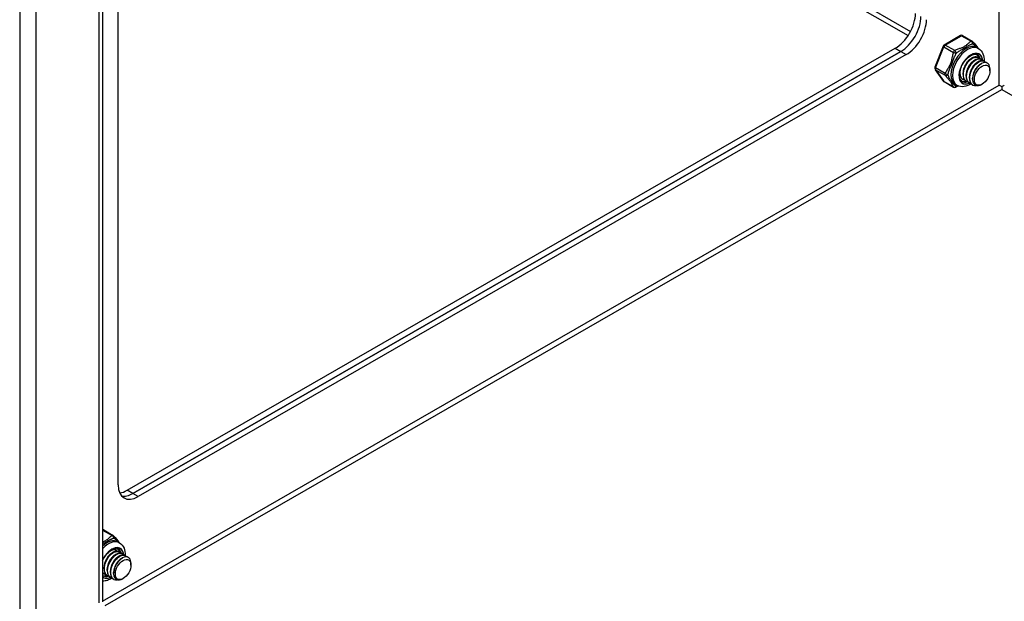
# Model space of a CAD drawing. Header units: inches. Extents: x 18 to 430, y 47 to 208.
# Tile 94 of 112: x 392 to 400, y 153 to 158. Entities that reach past the tile are written whole.
import ezdxf

# ---------------------------------------------------------------- set-up
doc = ezdxf.new("R2010")
doc.units = ezdxf.units.IN
doc.header["$MEASUREMENT"] = 0
doc.layers.add('Visible Edges(ANSI)', color=7, linetype='Continuous', lineweight=25)
doc.layers.add('Visible Tangent Edges(ANSI)', color=7, linetype='Continuous', lineweight=25)

msp = doc.modelspace()

# ---------------------------------------------------------------- linework, layer by layer
at = {"layer": 'Visible Edges(ANSI)'}
for p, q in [((392.3543034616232, 180.9052273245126), (392.3543034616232, 152.7970537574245)), ((392.4899626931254, 153.8211673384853), (392.4899626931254, 160.2691011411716)), ((399.8579746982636, 157.753760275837), (399.7149270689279, 157.6713846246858)), ((399.8776216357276, 157.753760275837), (399.9613120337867, 157.7055661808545)), ((392.5705728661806, 153.7739581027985), (399.2880872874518, 157.6423173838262)), ((399.3361705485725, 157.6146280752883), (392.6186561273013, 153.7462687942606)), ((392.6186561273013, 153.7462687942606), (399.3361705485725, 157.6146280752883)), ((399.7063974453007, 157.6614438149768), (399.6348736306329, 157.4770243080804)), ((400.0009527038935, 157.6502146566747), (400.01487212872, 157.6421989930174)), ((399.3842538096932, 157.5869387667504), (392.666739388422, 153.7185794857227)), ((399.9479274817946, 157.5502139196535), (399.9604331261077, 157.5574464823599)), ((399.9757874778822, 157.5341704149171), (399.9882931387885, 157.541402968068)), ((400.0036475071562, 157.5181268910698), (400.016153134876, 157.5253594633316)), ((400.0109160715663, 157.5627006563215), (400.0137211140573, 157.5610853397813)), ((400.038776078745, 157.5466571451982), (400.0415811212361, 157.5450418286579)), ((400.0666360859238, 157.5306136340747), (400.0694411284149, 157.5289983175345)), ((399.637107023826, 157.4586078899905), (399.7086308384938, 157.3565640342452)), ((400.0315075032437, 157.5020833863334), (400.0412187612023, 157.5076991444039)), ((400.1162986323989, 157.446545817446), (400.1162986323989, 157.4625771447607)), ((399.8532922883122, 157.4299737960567), (399.8532883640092, 157.4329830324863)), ((399.8810691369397, 157.3694294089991), (399.8838741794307, 157.3678140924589)), ((399.881152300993, 157.4139302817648), (399.8811307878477, 157.428365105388)), ((399.9089291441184, 157.3533858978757), (399.9117341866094, 157.3517705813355)), ((399.9090123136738, 157.397886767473), (399.9089908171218, 157.4123215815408)), ((399.9368723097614, 157.3818432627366), (399.9368508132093, 157.3962780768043)), ((399.9647224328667, 157.3730306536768), (399.9647108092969, 157.3802345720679)), ((399.7149270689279, 157.3508038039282), (399.798617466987, 157.3026097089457)), ((399.8143067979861, 157.3260988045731), (399.8282262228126, 157.3180831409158)), ((399.9367891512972, 157.3373423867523), (399.9395941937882, 157.3357270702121)), ((399.9646491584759, 157.3212988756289), (399.967454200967, 157.3196835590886)), ((400.0483572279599, 157.3285636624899), (400.0443457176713, 157.326235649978)), ((400.2200540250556, 157.306318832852), (400.2200540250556, 157.2810440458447)), ((392.3639049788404, 153.426898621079), (392.4475953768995, 153.3787045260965)), ((392.4872360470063, 153.3233530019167), (392.5011554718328, 153.3153373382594)), ((392.4342108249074, 153.2233522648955), (392.4467164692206, 153.2305848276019)), ((392.4693394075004, 153.251882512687), (392.4721444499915, 153.2502671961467)), ((392.4971994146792, 153.2358390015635), (392.5000044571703, 153.2342236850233)), ((392.5250594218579, 153.2197954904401), (392.527864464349, 153.2181801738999)), ((392.462070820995, 153.2073087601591), (392.4745764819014, 153.2145413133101)), ((392.489930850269, 153.1912652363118), (392.502436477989, 153.1984978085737)), ((392.5177908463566, 153.1752217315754), (392.5275021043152, 153.1808374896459)), ((392.5529194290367, 153.2037519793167), (392.5557244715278, 153.2021366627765)), ((392.6025819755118, 153.119684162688), (392.6025819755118, 153.1357154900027)), ((392.3674356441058, 153.0870686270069), (392.3674141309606, 153.10150345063)), ((392.3952956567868, 153.071025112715), (392.3952741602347, 153.0854599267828)), ((392.4231556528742, 153.0549816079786), (392.4231341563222, 153.0694164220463)), ((392.4510057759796, 153.0461689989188), (392.4509941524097, 153.0533729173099)), ((392.3605201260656, 153.0260581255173), (392.3543034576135, 153.0305500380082)), ((392.3673524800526, 153.0425677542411), (392.3701575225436, 153.0409524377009)), ((392.3952124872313, 153.0265242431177), (392.3980175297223, 153.0249089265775)), ((392.4230724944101, 153.0104807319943), (392.4258775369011, 153.0088654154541)), ((392.4509325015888, 152.9944372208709), (392.4537375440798, 152.9928219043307)), ((392.5346405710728, 153.0017020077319), (392.5306290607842, 152.9993739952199))]:
    msp.add_line(p, q, dxfattribs=at)
at = {"layer": 'Visible Edges(ANSI)', "flags": 128}
for points in [[(399.9672682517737, 157.7002761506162), (399.9722115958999, 157.6938789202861), (399.9777855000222, 157.687024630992), (399.9900684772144, 157.6725190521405), (400.0027297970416, 157.6575414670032), (400.0087376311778, 157.6500159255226), (400.0142054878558, 157.6425828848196)], [(400.0148721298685, 157.6421989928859), (400.0280609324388, 157.6328988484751), (400.0393565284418, 157.6214886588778), (400.0484919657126, 157.6084782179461), (400.055495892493, 157.5943124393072), (400.0604986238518, 157.5793345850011), (400.0636685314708, 157.5637832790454), (400.0651568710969, 157.5477808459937), (400.0651023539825, 157.5314438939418)], [(399.8742367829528, 157.3529197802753), (399.8690534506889, 157.3565169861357), (399.8643794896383, 157.3610828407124), (399.8602505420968, 157.3666528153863), (399.8567022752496, 157.3732623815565), (399.853805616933, 157.3809195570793), (399.851652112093, 157.389552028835), (399.8503107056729, 157.3990742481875), (399.8498459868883, 157.4093935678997), (399.8502868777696, 157.4203847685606), (399.8516453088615, 157.4319184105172), (399.8539306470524, 157.4438644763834), (399.85712658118, 157.4560874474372), (399.8612017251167, 157.4684517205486), (399.8661236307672, 157.4808217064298), (399.8718432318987, 157.4930636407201), (399.8782972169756, 157.505048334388), (399.8854215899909, 157.5166469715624), (399.8931417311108, 157.5277359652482), (399.9013695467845, 157.53820278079), (399.9100159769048, 157.5479361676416), (399.9189856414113, 157.5568315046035), (399.9281709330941, 157.5648043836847), (399.9374629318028, 157.5717738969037), (399.9467485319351, 157.5776662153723), (399.9559075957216, 157.5824422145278), (399.9648199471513, 157.5860723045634), (399.9733619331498, 157.5885371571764), (399.9814334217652, 157.5898686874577), (399.9889524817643, 157.5901147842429), (399.9958497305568, 157.5893345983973), (400.0021322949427, 157.5875906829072), (400.0078359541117, 157.5849184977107)], [(399.9479358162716, 157.5501784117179), (399.9436751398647, 157.547528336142), (399.9394140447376, 157.5445370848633), (399.9351722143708, 157.5412193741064), (399.9309693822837, 157.5375899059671), (399.9268252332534, 157.5336633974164), (399.9227594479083, 157.5294545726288), (399.9187917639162, 157.5249781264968), (399.9149418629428, 157.5202487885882), (399.9112293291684, 157.515281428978), (399.9076708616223, 157.5100954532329), (399.9042797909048, 157.5047154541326), (399.9010692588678, 157.4991662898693), (399.8980524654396, 157.4934728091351), (399.8952425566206, 157.4876598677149), (399.8926526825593, 157.4817523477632), (399.8902960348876, 157.4757750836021), (399.8881857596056, 157.4697529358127), (399.8863350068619, 157.4637107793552), (399.8847569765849, 157.4576734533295), (399.8834639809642, 157.4516657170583), (399.882460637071, 157.4457113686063), (399.8817474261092, 157.439833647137), (399.8813247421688, 157.4340558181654), (399.8811929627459, 157.4284011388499)], [(400.0109160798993, 157.5627006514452), (400.0034062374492, 157.5658786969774), (399.9950431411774, 157.5672745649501), (399.9859798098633, 157.5668586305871), (399.9763812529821, 157.5646323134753), (399.9664216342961, 157.5606279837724), (399.9562812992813, 157.5549084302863), (399.9461436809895, 157.5475657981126), (399.9361921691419, 157.5387200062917), (399.9266069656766, 157.5285166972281), (399.9175620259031, 157.517124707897), (399.9092220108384, 157.5047332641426), (399.9017395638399, 157.4915486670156), (399.895252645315, 157.4777907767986), (399.8898821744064, 157.4636892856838), (399.8857299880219, 157.4494797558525), (399.8828770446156, 157.4353995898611), (399.8813820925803, 157.4216839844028), (399.881280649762, 157.4085619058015), (399.8825843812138, 157.3962521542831), (399.8852809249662, 157.3849596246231), (399.8893340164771, 157.3748718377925), (399.8946843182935, 157.3661556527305), (399.9012501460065, 157.3589545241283), (399.9089291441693, 157.3533858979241)], [(399.9254323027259, 157.3465893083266), (399.915082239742, 157.3500253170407), (399.9059490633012, 157.3557303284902), (399.8982207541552, 157.3635862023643), (399.8920541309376, 157.3734270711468), (399.8875713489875, 157.3850430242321), (399.8848572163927, 157.3981847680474), (399.8839572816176, 157.4125691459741), (399.8848768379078, 157.4278854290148), (399.8875808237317, 157.4438022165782), (399.8919945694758, 157.4599747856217), (399.8980054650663, 157.4760527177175), (399.9054654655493, 157.4916877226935), (399.9141943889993, 157.5065412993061), (399.9239838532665, 157.5202923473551), (399.9346019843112, 157.5326441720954), (399.945798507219, 157.5433311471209), (399.9573103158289, 157.5521245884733), (399.9688673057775, 157.5588378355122), (399.9801983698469, 157.5633303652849), (399.9910374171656, 157.5655109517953), (400.0011292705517, 157.5653396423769), (400.010235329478, 157.5628286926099), (400.0181388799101, 157.5580422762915), (400.0246498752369, 157.5510950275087)], [(399.9757950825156, 157.5341426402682), (399.9715356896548, 157.5314929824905), (399.9672757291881, 157.5285001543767), (399.9630347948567, 157.5251795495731), (399.9588324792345, 157.5215465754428), (399.9546883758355, 157.5176166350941), (399.9506220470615, 157.5134051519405), (399.9466531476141, 157.5089274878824), (399.942801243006, 157.5041990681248), (399.9390859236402, 157.4992352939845), (399.9355258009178, 157.4940529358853), (399.932134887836, 157.4886751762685), (399.9289258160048, 157.483127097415), (399.9259113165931, 157.4774337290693), (399.9231040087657, 157.4716201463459), (399.9205165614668, 157.4657114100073), (399.9181616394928, 157.4597325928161), (399.916051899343, 157.4537087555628), (399.9141999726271, 157.4476649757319), (399.912618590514, 157.4416262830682), (399.9113203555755, 157.4356177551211), (399.910314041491, 157.4296637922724), (399.9096003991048, 157.4237874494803), (399.9091791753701, 157.4180115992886), (399.9090501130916, 157.4123591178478)], [(400.0387760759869, 157.5466571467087), (400.03126625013, 157.5498351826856), (400.0229031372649, 157.5512310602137), (400.0138398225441, 157.5508151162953), (400.0042412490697, 157.5485888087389), (399.9942816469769, 157.5445844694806), (399.9841412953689, 157.5388649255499), (399.9740036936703, 157.5315222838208), (399.9640521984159, 157.5226764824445), (399.9544669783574, 157.5124731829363), (399.945422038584, 157.5010811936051), (399.9370820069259, 157.4886897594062), (399.9295995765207, 157.4755051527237), (399.9231126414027, 157.4617472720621), (399.9177421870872, 157.4476457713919), (399.9135899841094, 157.4334362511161), (399.9107370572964, 157.4193560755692), (399.9092420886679, 157.4056404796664), (399.9091406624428, 157.3925183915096), (399.9104444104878, 157.3802086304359), (399.9131409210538, 157.3689161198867), (399.9171940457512, 157.3588283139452), (399.922544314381, 157.3501121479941), (399.9291101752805, 157.3429110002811), (399.9367891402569, 157.3373423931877)], [(399.9532922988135, 157.3305458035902), (399.9429422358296, 157.3339818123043), (399.9338090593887, 157.3396868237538), (399.9260807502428, 157.3475426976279), (399.9199141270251, 157.3573835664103), (399.915431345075, 157.3689995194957), (399.9127172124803, 157.382141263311), (399.9118172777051, 157.3965256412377), (399.9127368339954, 157.4118419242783), (399.9154408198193, 157.4277587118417), (399.9198545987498, 157.4439312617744), (399.9258654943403, 157.4600091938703), (399.9333254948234, 157.4756441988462), (399.9420544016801, 157.4904977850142), (399.9518438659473, 157.5042488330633), (399.9624619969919, 157.5166006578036), (399.9736585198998, 157.5272876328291), (399.9851703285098, 157.5360810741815), (399.9967273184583, 157.5427943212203), (400.0080583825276, 157.5472868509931), (400.0188974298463, 157.5494674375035), (400.0289892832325, 157.5492961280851), (400.0380953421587, 157.546785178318), (400.0459988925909, 157.5419987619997), (400.0525098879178, 157.5350515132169)], [(400.0666360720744, 157.5306136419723), (400.0591262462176, 157.5337916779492), (400.050763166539, 157.5351875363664), (400.0416998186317, 157.5347716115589), (400.0321012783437, 157.5325452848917), (400.0221416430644, 157.5285409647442), (400.0120013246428, 157.5228214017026), (400.0018636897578, 157.5154787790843), (399.9919121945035, 157.506632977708), (399.9823269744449, 157.4964296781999), (399.9732820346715, 157.4850376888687), (399.9649420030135, 157.4726462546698), (399.9574595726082, 157.4594616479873), (399.9509726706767, 157.4457037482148), (399.9456021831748, 157.4316022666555), (399.9414500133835, 157.4173927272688), (399.938597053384, 157.4033125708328), (399.9371021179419, 157.3895969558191), (399.9370006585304, 157.3764748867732), (399.9383044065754, 157.3641651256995), (399.9410009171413, 157.3528726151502), (399.9450540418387, 157.3427848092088), (399.9504043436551, 157.3340686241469), (399.9569701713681, 157.3268674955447), (399.964649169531, 157.3212988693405)], [(400.0085785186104, 157.3155400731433), (399.9950164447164, 157.3134727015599), (399.9823232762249, 157.3142722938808), (399.9708229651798, 157.3179285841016), (399.9608070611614, 157.3243539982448), (399.9525270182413, 157.3333859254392), (399.9461872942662, 157.3447911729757), (399.9419397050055, 157.3582723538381), (399.939879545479, 157.373475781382), (399.9400427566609, 157.390001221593), (399.9424051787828, 157.4074125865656), (399.9468830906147, 157.4252497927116), (399.953335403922, 157.4430412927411), (399.9615676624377, 157.4603167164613), (399.971337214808, 157.4766196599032), (399.9823596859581, 157.4915201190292), (399.9943169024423, 157.5046259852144), (400.0068652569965, 157.5155938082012), (400.0196452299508, 157.524137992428), (400.0322910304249, 157.5300385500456), (400.0444404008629, 157.5331471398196), (400.0557446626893, 157.5333909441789), (400.0658778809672, 157.5307747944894), (400.0745459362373, 157.5253808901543), (400.0814943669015, 157.5173666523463)], [(399.8541120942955, 157.4446627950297), (399.8537072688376, 157.440391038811), (399.8534385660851, 157.4361731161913), (399.8533067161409, 157.4320159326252), (399.853312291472, 157.4279262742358), (399.8534555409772, 157.4239108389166), (399.8537365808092, 157.4199761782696), (399.8541551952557, 157.4161287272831), (399.8547110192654, 157.4123747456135), (399.8554034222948, 157.4087203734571), (399.8562315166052, 157.4051715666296), (399.857194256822, 157.4017340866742), (399.858290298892, 157.3984135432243), (399.8595181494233, 157.3952153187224), (399.8608760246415, 157.3921446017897), (399.8623619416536, 157.3892063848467), (399.8639737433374, 157.386405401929), (399.8657089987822, 157.3837461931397), (399.8675651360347, 157.3812330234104), (399.8695393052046, 157.3788699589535), (399.8716285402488, 157.3766607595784), (399.8738296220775, 157.3746089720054), (399.8761391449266, 157.3727178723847), (399.8785535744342, 157.370990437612), (399.8810691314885, 157.3694294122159)], [(399.8975722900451, 157.3626328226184), (399.8931173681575, 157.3637856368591), (399.8888534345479, 157.365342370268), (399.8847959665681, 157.3672975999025), (399.8809595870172, 157.369644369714), (399.8773580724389, 157.3723742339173), (399.8740043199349, 157.3754772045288), (399.8709102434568, 157.3789418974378), (399.8680867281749, 157.3827555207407), (399.8655436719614, 157.3869039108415), (399.8632898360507, 157.391371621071), (399.8613328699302, 157.3961419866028), (399.8596793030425, 157.4011971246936), (399.8583344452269, 157.4065181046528), (399.8573024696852, 157.4120849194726), (399.8565862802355, 157.4178766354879), (399.8561875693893, 157.4238714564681), (399.8561068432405, 157.4300467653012), (399.8563433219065, 157.4363792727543), (399.8568950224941, 157.4428450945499), (399.8577587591, 157.4494197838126), (399.8589301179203, 157.4560785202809), (399.8604034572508, 157.4627961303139), (399.8621720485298, 157.4695472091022), (399.8642279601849, 157.4763062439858)], [(400.0036535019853, 157.5181054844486), (399.999395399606, 157.5154575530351), (399.995136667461, 157.5124641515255), (399.990896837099, 157.5091413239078), (399.9866953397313, 157.5055051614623), (399.9825516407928, 157.5015717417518), (399.9784852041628, 157.4973571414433), (399.9745154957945, 157.4928774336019), (399.970661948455, 157.4881487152), (399.9669440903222, 157.4831870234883), (399.9633812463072, 157.4780085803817), (399.9599895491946, 157.472633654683), (399.9567813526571, 157.4670872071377), (399.953768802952, 157.4613944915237), (399.9509640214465, 157.4555807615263), (399.948379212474, 157.4496712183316), (399.9460265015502, 157.4436911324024), (399.9439180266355, 157.4376657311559), (399.9420659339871, 157.4316202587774), (399.940482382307, 157.4255799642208), (399.9391795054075, 157.4195700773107), (399.9381686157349, 157.4136156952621), (399.9374532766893, 157.4077401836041), (399.9370326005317, 157.401966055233), (399.9369056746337, 157.3963157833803)], [(400.0315111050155, 157.5020662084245), (400.027254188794, 157.4994214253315), (400.0229967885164, 157.4964285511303), (400.0187582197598, 157.493104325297), (400.0145577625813, 157.4894654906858), (400.0104147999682, 157.4855287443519), (400.0063486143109, 157.4813108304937), (400.0023785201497, 157.4768284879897), (399.9985238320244, 157.4720984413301), (399.994803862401, 157.4671374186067), (399.9912378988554, 157.4619621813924), (399.9878442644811, 157.4565905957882), (399.9846360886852, 157.4510463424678), (399.9816249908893, 157.4453548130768), (399.9788225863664, 157.4395413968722), (399.9762404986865, 157.4336314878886), (399.9738903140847, 157.4276504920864), (399.9717837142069, 157.4216237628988), (399.9699322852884, 157.4155767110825), (399.9683476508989, 157.4095347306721), (399.9670414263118, 157.4035232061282), (399.9660252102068, 157.397567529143), (399.965306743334, 157.3916921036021), (399.9648854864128, 157.3859192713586), (399.9647599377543, 157.3802710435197)], [(400.11365797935, 157.484940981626), (400.1088687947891, 157.4972182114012), (400.1018253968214, 157.5068952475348), (400.0927288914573, 157.5136737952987), (400.0819023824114, 157.5172983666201), (400.0696449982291, 157.5176471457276), (400.056414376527, 157.5146858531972), (400.0425805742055, 157.5084726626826), (400.0286717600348, 157.4992174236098), (400.0150959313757, 157.4871618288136), (400.0023748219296, 157.4727340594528), (399.990908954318, 157.4563503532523), (399.9811401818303, 157.4385947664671), (399.9734044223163, 157.420024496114), (399.9680056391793, 157.40129616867), (399.9651542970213, 157.38304370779), (399.9649799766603, 157.3659073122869), (399.9675167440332, 157.350506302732), (399.9727053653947, 157.3373825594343), (399.9803778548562, 157.327036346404), (399.9902919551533, 157.3198394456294), (400.002087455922, 157.3160808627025), (400.0153659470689, 157.3159049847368), (400.0296206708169, 157.3193290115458), (400.0443457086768, 157.3262356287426)], [(399.840368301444, 157.3122673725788), (399.8283856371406, 157.3073301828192), (399.8174487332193, 157.3021652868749)], [(399.9506702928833, 157.3311692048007), (399.9364345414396, 157.3226738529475), (399.9216992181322, 157.3157121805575), (399.9064891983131, 157.3104503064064), (399.8908260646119, 157.3070954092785), (399.874875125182, 157.3059268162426), (399.8588391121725, 157.307232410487), (399.8430878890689, 157.3112737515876), (399.8282262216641, 157.3180831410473)], [(392.4535515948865, 153.3734144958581), (392.4584949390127, 153.3670172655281), (392.464068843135, 153.360162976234), (392.4763518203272, 153.3456573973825), (392.4890131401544, 153.3306798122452), (392.4950209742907, 153.3231542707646), (392.5004888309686, 153.3157212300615)], [(392.5011554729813, 153.3153373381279), (392.5143442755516, 153.306037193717), (392.5256398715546, 153.2946270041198), (392.5347753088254, 153.2816165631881), (392.5417792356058, 153.2674507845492), (392.5467819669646, 153.2524729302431), (392.5499518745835, 153.2369216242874), (392.5514402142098, 153.2209191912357), (392.5513856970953, 153.2045822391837)], [(392.3543034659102, 153.1582306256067), (392.3609448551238, 153.1716398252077), (392.3684466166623, 153.1846647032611), (392.3767153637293, 153.1971352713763), (392.3856392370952, 153.2088949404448), (392.3950987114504, 153.219794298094), (392.4049682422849, 153.2296899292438), (392.4151046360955, 153.2384659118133), (392.4253615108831, 153.2460135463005), (392.4355853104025, 153.2522397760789), (392.4456145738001, 153.2570971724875), (392.4552865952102, 153.2605468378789), (392.4644436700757, 153.2625911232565), (392.4729694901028, 153.2632900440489), (392.4807595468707, 153.2627143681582), (392.4877940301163, 153.2609527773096), (392.4941192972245, 153.2580568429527)], [(392.4342191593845, 153.2233167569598), (392.4299584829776, 153.220666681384), (392.4256973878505, 153.2176754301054), (392.4214555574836, 153.2143577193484), (392.4172527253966, 153.2107282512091), (392.4131085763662, 153.2068017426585), (392.4090427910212, 153.2025929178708), (392.4050751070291, 153.1981164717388), (392.4012252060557, 153.1933871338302), (392.3975126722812, 153.18841977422), (392.3939542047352, 153.1832337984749), (392.3905631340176, 153.1778537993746), (392.3873526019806, 153.1723046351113), (392.3843358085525, 153.1666111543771), (392.3815258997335, 153.1607982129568), (392.3789360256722, 153.1548906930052), (392.3765793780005, 153.1489134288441), (392.3744691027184, 153.1428912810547), (392.3726183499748, 153.1368491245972), (392.3710403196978, 153.1308117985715), (392.3697473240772, 153.1248040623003), (392.3687439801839, 153.1188497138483), (392.3680307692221, 153.112971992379), (392.3676080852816, 153.1071941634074), (392.3674763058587, 153.1015394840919)], [(392.4971994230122, 153.2358389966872), (392.4896895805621, 153.2390170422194), (392.4813264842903, 153.2404129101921), (392.4722631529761, 153.2399969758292), (392.462664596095, 153.2377706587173), (392.4527049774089, 153.2337663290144), (392.4425646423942, 153.2280467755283), (392.4324270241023, 153.2207041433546), (392.4224755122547, 153.2118583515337), (392.4128903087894, 153.2016550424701), (392.403845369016, 153.190263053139), (392.3955053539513, 153.1778716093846), (392.3880229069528, 153.1646870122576), (392.3815359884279, 153.1509291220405), (392.3761655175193, 153.1368276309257), (392.3720133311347, 153.1226181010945), (392.3691603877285, 153.1085379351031), (392.3676654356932, 153.0948223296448), (392.3675639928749, 153.0817002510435), (392.3688677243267, 153.0693904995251), (392.3715642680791, 153.0580979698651), (392.37561735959, 153.0480101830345), (392.3809676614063, 153.0392939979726), (392.3875334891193, 153.0320928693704), (392.3952124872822, 153.0265242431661)], [(392.4117156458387, 153.0197276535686), (392.4013655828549, 153.0231636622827), (392.392232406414, 153.0288686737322), (392.3845040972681, 153.0367245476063), (392.3783374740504, 153.0465654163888), (392.3738546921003, 153.0581813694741), (392.3711405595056, 153.0713231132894), (392.3702406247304, 153.0857074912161), (392.3711601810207, 153.1010237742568), (392.3738641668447, 153.1169405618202), (392.3782779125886, 153.1331131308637), (392.3842888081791, 153.1491910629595), (392.3917488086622, 153.1648260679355), (392.4004777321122, 153.1796796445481), (392.4102671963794, 153.1934306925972), (392.420885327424, 153.2057825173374), (392.4320818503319, 153.2164694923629), (392.4435936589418, 153.2252629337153), (392.4551506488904, 153.2319761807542), (392.4664817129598, 153.2364687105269), (392.4773207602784, 153.2386492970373), (392.4874126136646, 153.2384779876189), (392.4965186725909, 153.2359670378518), (392.504422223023, 153.2311806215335), (392.5109332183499, 153.2242333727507)], [(392.5250594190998, 153.2197954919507), (392.517549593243, 153.2229735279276), (392.5091864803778, 153.2243694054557), (392.500123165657, 153.2239534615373), (392.4905245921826, 153.2217271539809), (392.4805649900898, 153.2177228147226), (392.4704246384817, 153.2120032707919), (392.4602870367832, 153.2046606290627), (392.4503355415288, 153.1958148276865), (392.4407503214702, 153.1856115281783), (392.4317053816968, 153.1742195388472), (392.4233653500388, 153.1618281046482), (392.4158829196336, 153.1486434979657), (392.4093959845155, 153.1348856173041), (392.4040255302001, 153.1207841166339), (392.3998733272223, 153.1065745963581), (392.3970204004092, 153.0924944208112), (392.3955254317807, 153.0787788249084), (392.3954240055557, 153.0656567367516), (392.3967277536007, 153.0533469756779), (392.3994242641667, 153.0420544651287), (392.403477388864, 153.0319666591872), (392.4088276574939, 153.0232504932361), (392.4153935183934, 153.0160493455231), (392.4230724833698, 153.0104807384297)], [(392.4395756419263, 153.0036841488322), (392.4292255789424, 153.0071201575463), (392.4200924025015, 153.0128251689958), (392.4123640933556, 153.0206810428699), (392.406197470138, 153.0305219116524), (392.4017146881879, 153.0421378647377), (392.3990005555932, 153.055279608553), (392.398100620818, 153.0696639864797), (392.3990201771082, 153.0849802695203), (392.4017241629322, 153.1008970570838), (392.4061379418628, 153.1170696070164), (392.4121488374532, 153.1331475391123), (392.4196088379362, 153.1487825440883), (392.4283377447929, 153.1636361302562), (392.4381272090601, 153.1773871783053), (392.4487453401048, 153.1897390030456), (392.4599418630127, 153.2004259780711), (392.4714536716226, 153.2092194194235), (392.4830106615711, 153.2159326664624), (392.4943417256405, 153.2204251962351), (392.5051807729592, 153.2226057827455), (392.5152726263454, 153.2224344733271), (392.5243786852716, 153.21992352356), (392.5322822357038, 153.2151371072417), (392.5387932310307, 153.2081898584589)], [(392.4316582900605, 153.2500031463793), (392.4343133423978, 153.2510562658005), (392.4369469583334, 153.2519840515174), (392.4395557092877, 153.2527855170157), (392.4421362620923, 153.2534597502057), (392.444685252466, 153.2540060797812), (392.4471994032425, 153.2544239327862), (392.4496754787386, 153.2547129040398), (392.4521102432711, 153.2548727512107), (392.454500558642, 153.2549034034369), (392.4568433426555, 153.2548048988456), (392.4591355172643, 153.2545775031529), (392.4613741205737, 153.2542215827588), (392.4635562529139, 153.2537376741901), (392.4656790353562, 153.2531264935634), (392.4677397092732, 153.2523888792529), (392.4697355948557, 153.2515258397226), (392.4716640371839, 153.2505385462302), (392.4735225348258, 153.2494282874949), (392.4753085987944, 153.2481965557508), (392.4770198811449, 153.2468449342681), (392.4786541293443, 153.245375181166), (392.4802091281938, 153.2437892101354), (392.4816828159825, 153.2420890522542), (392.4830732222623, 153.2402768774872)], [(392.4693394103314, 153.251882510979), (392.4683927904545, 153.2524072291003), (392.4674288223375, 153.2529011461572), (392.4664478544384, 153.2533640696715), (392.465450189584, 153.2537958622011), (392.4644361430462, 153.254196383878), (392.4634060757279, 153.254565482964), (392.4623603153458, 153.2549030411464), (392.4612991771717, 153.2552089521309), (392.4602230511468, 153.2554830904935), (392.4591322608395, 153.2557253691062), (392.4580271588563, 153.2559357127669), (392.4569081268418, 153.256114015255), (392.4557755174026, 153.2562602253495), (392.4546296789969, 153.2563742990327), (392.4534710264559, 153.2564561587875), (392.4522999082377, 153.2565057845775), (392.4511166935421, 153.256523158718), (392.4499217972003, 153.2565082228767), (392.4487155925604, 153.2564610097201), (392.4474984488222, 153.2563815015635), (392.446270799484, 153.2562696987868), (392.4450330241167, 153.2561256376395), (392.4437855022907, 153.2559493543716), (392.442528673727, 153.2557408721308)], [(392.4620784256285, 153.2072809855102), (392.4578190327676, 153.2046313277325), (392.453559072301, 153.2016384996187), (392.4493181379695, 153.198317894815), (392.4451158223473, 153.1946849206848), (392.4409717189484, 153.1907549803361), (392.4369053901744, 153.1865434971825), (392.4329364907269, 153.1820658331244), (392.4290845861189, 153.1773374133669), (392.4253692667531, 153.1723736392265), (392.4218091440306, 153.1671912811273), (392.4184182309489, 153.1618135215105), (392.4152091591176, 153.156265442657), (392.412194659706, 153.1505720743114), (392.4093873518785, 153.1447584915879), (392.4067999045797, 153.1388497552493), (392.4044449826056, 153.1328709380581), (392.4023352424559, 153.1268471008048), (392.4004833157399, 153.120803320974), (392.3989019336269, 153.1147646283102), (392.3976036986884, 153.1087561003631), (392.3965973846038, 153.1028021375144), (392.3958837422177, 153.0969257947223), (392.395462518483, 153.0911499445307), (392.3953334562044, 153.0854974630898)], [(392.4899368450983, 153.1912438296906), (392.4856787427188, 153.1885958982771), (392.4814200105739, 153.1856024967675), (392.4771801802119, 153.1822796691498), (392.4729786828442, 153.1786435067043), (392.4688349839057, 153.1747100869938), (392.4647685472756, 153.1704954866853), (392.4607988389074, 153.1660157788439), (392.4569452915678, 153.161287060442), (392.4532274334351, 153.1563253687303), (392.44966458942, 153.1511469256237), (392.4462728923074, 153.145771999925), (392.44306469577, 153.1402255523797), (392.4400521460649, 153.1345328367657), (392.4372473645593, 153.1287191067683), (392.4346625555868, 153.1228095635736), (392.4323098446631, 153.1168294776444), (392.4302013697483, 153.1108040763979), (392.4283492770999, 153.1047586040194), (392.4267657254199, 153.0987183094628), (392.4254628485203, 153.0927084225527), (392.4244519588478, 153.0867540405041), (392.4237366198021, 153.0808785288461), (392.4233159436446, 153.075104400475), (392.4231890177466, 153.0694541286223)], [(392.5529194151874, 153.2037519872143), (392.5454095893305, 153.2069300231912), (392.5370465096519, 153.2083258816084), (392.5279831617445, 153.2079099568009), (392.5183846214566, 153.2056836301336), (392.5084249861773, 153.2016793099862), (392.4982846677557, 153.1959597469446), (392.4881470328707, 153.1886171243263), (392.4781955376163, 153.1797713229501), (392.4686103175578, 153.1695680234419), (392.4595653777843, 153.1581760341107), (392.4512253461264, 153.1457845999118), (392.4437429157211, 153.1325999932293), (392.4372560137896, 153.1188420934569), (392.4318855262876, 153.1047406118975), (392.4277333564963, 153.0905310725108), (392.4248803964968, 153.0764509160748), (392.4233854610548, 153.0627353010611), (392.4232840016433, 153.0496132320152), (392.4245877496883, 153.0373034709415), (392.4272842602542, 153.0260109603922), (392.4313373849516, 153.0159231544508), (392.4366876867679, 153.0072069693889), (392.443253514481, 153.0000058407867), (392.4509325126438, 152.9944372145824)], [(392.4948618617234, 152.9886784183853), (392.4812997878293, 152.9866110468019), (392.4686066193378, 152.9874106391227), (392.4571063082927, 152.9910669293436), (392.4470904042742, 152.9974923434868), (392.4388103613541, 153.0065242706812), (392.4324706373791, 153.0179295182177), (392.4282230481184, 153.0314106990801), (392.4261628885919, 153.046614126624), (392.4263260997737, 153.063139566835), (392.4286885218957, 153.0805509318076), (392.4331664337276, 153.0983881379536), (392.4396187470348, 153.1161796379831), (392.4478510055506, 153.1334550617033), (392.4576205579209, 153.1497580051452), (392.468643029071, 153.1646584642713), (392.4806002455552, 153.1777643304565), (392.4931486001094, 153.1887321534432), (392.5059285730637, 153.19727633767), (392.5185743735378, 153.2031768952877), (392.5307237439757, 153.2062854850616), (392.5420280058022, 153.2065292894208), (392.5521612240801, 153.2039131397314), (392.5608292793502, 153.1985192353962), (392.5677777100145, 153.1905049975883)], [(392.5177944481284, 153.1752045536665), (392.513537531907, 153.1725597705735), (392.5092801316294, 153.1695668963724), (392.5050415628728, 153.166242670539), (392.5008411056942, 153.1626038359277), (392.4966981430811, 153.1586670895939), (392.4926319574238, 153.1544491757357), (392.4886618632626, 153.1499668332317), (392.4848071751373, 153.1452367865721), (392.4810872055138, 153.1402757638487), (392.4775212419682, 153.1351005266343), (392.474127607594, 153.1297289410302), (392.4709194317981, 153.1241846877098), (392.4679083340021, 153.1184931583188), (392.4651059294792, 153.1126797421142), (392.4625238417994, 153.1067698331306), (392.4601736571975, 153.1007888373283), (392.4580670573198, 153.0947621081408), (392.4562156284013, 153.0887150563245), (392.4546309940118, 153.0826730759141), (392.4533247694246, 153.0766615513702), (392.4523085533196, 153.070705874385), (392.4515900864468, 153.0648304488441), (392.4511688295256, 153.0590576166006), (392.4510432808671, 153.0534093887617)], [(392.5999413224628, 153.158079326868), (392.5951521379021, 153.1703565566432), (392.5881087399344, 153.1800335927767), (392.5790122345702, 153.1868121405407), (392.5681857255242, 153.1904367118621), (392.555928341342, 153.1907854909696), (392.5426977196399, 153.1878241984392), (392.5288639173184, 153.1816110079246), (392.5149551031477, 153.1723557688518), (392.5013792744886, 153.1603001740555), (392.4886581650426, 153.1458724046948), (392.4771922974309, 153.1294886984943), (392.4674235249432, 153.111733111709), (392.4596877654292, 153.093162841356), (392.4542889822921, 153.074434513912), (392.4514376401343, 153.056182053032), (392.4512633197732, 153.0390456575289), (392.453800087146, 153.023644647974), (392.4589887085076, 153.0105209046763), (392.4666611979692, 153.000174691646), (392.4765752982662, 152.9929777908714), (392.488370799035, 152.9892192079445), (392.5016492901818, 152.9890433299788), (392.5159040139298, 152.9924673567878), (392.5306290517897, 152.9993739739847)], [(392.3838556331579, 153.0357711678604), (392.3823457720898, 153.0361114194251), (392.3808560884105, 153.0364971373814), (392.3793871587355, 153.0369281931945), (392.3779395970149, 153.0374044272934), (392.3765140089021, 153.0379256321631), (392.3751109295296, 153.0384916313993), (392.3737309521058, 153.0391021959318), (392.3723746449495, 153.0397570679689), (392.3710425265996, 153.0404560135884), (392.3697351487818, 153.0411987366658), (392.3684530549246, 153.0419849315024), (392.3671967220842, 153.042814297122), (392.3659666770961, 153.0436864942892), (392.3647634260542, 153.0446011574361), (392.3635874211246, 153.0455579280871), (392.3624391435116, 153.0465564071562), (392.3613190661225, 153.0475961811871), (392.3602276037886, 153.0486768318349), (392.3591652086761, 153.0497979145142), (392.3581323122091, 153.0509589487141), (392.3571292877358, 153.0521594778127), (392.3561565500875, 153.0533990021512), (392.3552144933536, 153.0546769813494), (392.3543034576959, 153.0559929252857)], [(392.3559956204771, 153.0518146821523), (392.3559246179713, 153.0518295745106), (392.3558536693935, 153.0518445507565), (392.3557827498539, 153.0518596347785), (392.3557118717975, 153.0518748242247), (392.3556410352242, 153.0518901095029), (392.3555702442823, 153.0519054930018), (392.3554994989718, 153.0519209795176), (392.3554287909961, 153.0519365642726), (392.3553581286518, 153.0519522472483), (392.355287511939, 153.051968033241), (392.3552169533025, 153.0519839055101), (392.355146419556, 153.0519998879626), (392.3550759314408, 153.052015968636), (392.3550054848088, 153.0520321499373), (392.3549350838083, 153.0520484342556), (392.3548647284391, 153.0520648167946), (392.3547944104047, 153.0520812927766), (392.35472414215, 153.0520978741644), (392.3546539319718, 153.0521145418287), (392.3545837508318, 153.0521313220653), (392.3545136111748, 153.0521481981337), (392.3544435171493, 153.0521651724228), (392.3543734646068, 153.0521822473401), (392.3543034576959, 153.0521994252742)], [(392.3543034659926, 153.0538004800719), (392.3547736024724, 153.0532276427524), (392.3552504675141, 153.052663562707), (392.3557340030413, 153.0521083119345), (392.3562242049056, 153.0515619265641), (392.3567210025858, 153.051024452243), (392.3572243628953, 153.0504959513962), (392.3577342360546, 153.0499764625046), (392.3582505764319, 153.0494660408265), (392.3587733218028, 153.0489647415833), (392.3593024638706, 153.0484725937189), (392.359837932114, 153.0479896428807), (392.3603796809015, 153.0475159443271), (392.3609276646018, 153.0470515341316), (392.361481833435, 153.0465964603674), (392.3620421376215, 153.0461507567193), (392.3626085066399, 153.0457144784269), (392.3631809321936, 153.0452876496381), (392.3637593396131, 153.0448703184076), (392.3643436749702, 153.0444625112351), (392.3649338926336, 153.0440642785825), (392.365529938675, 153.0436756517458), (392.3661317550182, 153.043296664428), (392.3667392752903, 153.0429273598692), (392.3673524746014, 153.042567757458)], [(392.4369536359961, 153.0043075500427), (392.4273508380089, 152.9983843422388), (392.4175140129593, 152.9931426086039), (392.4074517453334, 152.9886340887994), (392.3971726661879, 152.9849105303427), (392.3866786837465, 152.9820299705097), (392.3760001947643, 152.9800756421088), (392.3651906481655, 152.9791370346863), (392.3543034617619, 152.9793036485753)]]:
    msp.add_lwpolyline(points, dxfattribs=at)
at = {"layer": 'Visible Edges(ANSI)'}
for centre, start, end in [((399.8677981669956, 157.736701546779), 60.06400773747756, 119.9359922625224), ((399.9514885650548, 157.6885074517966), 36.71604262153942, 60.06400773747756), ((399.7247505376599, 157.6543258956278), 119.9359922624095, 158.8021058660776), ((399.6532267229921, 157.4699063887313), 158.8021058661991, 215.0270942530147), ((399.7247505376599, 157.3678625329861), 215.02709425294, 240.0640077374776), ((399.808440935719, 157.3196684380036), 240.0640077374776, 297.2321137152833), ((392.3540815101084, 153.409839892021), 60.06400773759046, 89.3539685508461), ((392.4377719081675, 153.3616457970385), 36.71604262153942, 60.06400773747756)]:
    msp.add_arc(centre, 0.0196850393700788, start, end, dxfattribs=at)
for centre, major_axis, ratio, start_param, end_param in [((399.2880872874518, 157.8467041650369), (-0.1247580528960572, -0.2166458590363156), 0.5780931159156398, 0.7834644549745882, 2.354260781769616), ((399.3361705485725, 157.819014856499), (0.1247580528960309, 0.21664585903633), 0.5780931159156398, 3.925057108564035, 5.495853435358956), ((399.3361705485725, 157.819014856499), (-0.1247580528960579, -0.2166458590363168), 0.5780931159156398, 0.7834644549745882, 2.354260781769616), ((399.3842538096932, 157.7913255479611), (0.1247580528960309, 0.2166458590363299), 0.5780931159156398, 3.925057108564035, 5.495853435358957), ((399.9326847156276, 157.4737285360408), (0.0667995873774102, 0.1159993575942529), 0.5780931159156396, 5.718545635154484, 6.217869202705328), ((400.0341740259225, 157.4152847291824), (0.0579584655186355, 0.1006465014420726), 0.5780931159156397, 5.495853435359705, 5.750129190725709), ((399.9326847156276, 157.4737285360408), (-0.0667995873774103, -0.1159993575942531), 0.5780931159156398, 0.0653161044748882, 0.5205083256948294), ((400.2200540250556, 157.3063880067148), (0.0309999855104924, -0.0179209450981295), 0.0016724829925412, 3.92795767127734, 4.713355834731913), ((400.2200540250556, 157.3063880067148), (0.0309999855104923, 0.0179209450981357), 0.0016724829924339, 4.711422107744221, 5.496820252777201), ((392.666739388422, 153.9229662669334), (-0.1247580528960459, -0.2166458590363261), 0.5780931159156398, 5.495853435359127, 7.066649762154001), ((392.5705728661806, 153.9783448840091), (-0.1247580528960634, -0.2166458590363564), 0.5780931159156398, 0.3940426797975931, 0.783464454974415), ((392.6186561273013, 153.9506555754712), (-0.1247580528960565, -0.2166458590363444), 0.5780931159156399, 0.1931611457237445, 0.783464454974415), ((392.6186561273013, 153.9506555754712), (-0.1247580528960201, -0.2166458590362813), 0.5780931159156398, 0.1931611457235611, 0.783464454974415), ((392.4189680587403, 153.1468668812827), (0.0667995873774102, 0.1159993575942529), 0.5780931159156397, 5.718545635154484, 6.217869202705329), ((392.3911292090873, 153.1628982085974), (0.0785877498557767, 0.136469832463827), 0.5780931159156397, 5.540636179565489, 5.677119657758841), ((392.5204573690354, 153.0884230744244), (0.0579584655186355, 0.1006465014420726), 0.5780931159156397, 5.495853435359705, 5.750129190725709), ((392.4189680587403, 153.1468668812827), (-0.0667995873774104, -0.1159993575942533), 0.5780931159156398, 0.0653161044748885, 0.5205083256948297), ((392.3911292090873, 153.1628982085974), (0.0785877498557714, 0.1364698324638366), 0.5780931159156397, 3.747658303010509, 3.892421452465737)]:
    msp.add_ellipse(centre, major_axis=major_axis, ratio=ratio, start_param=start_param, end_param=end_param, dxfattribs=at)
for centre in [(400.048093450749, 157.4072690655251), (392.5343767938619, 153.0804074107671)]:
    msp.add_ellipse(centre, major_axis=(-0.0481349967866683, -0.0835877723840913), ratio=0.5780931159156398, dxfattribs=at)
at = {"layer": 'Visible Tangent Edges(ANSI)'}
for p, q in [((391.6293357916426, 181.3563254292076), (391.6293357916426, 152.3614308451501)), ((391.7693429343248, 181.2420836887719), (391.7693429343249, 152.4677119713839)), ((392.3253070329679, 152.7878704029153), (392.3253070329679, 180.9219252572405)), ((400.1981337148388, 157.3190110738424), (400.1981337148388, 176.3882658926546)), ((392.4899626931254, 161.7830976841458), (399.4223237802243, 157.7910164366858)), ((392.4899626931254, 161.7325075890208), (399.4001645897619, 157.753186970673)), ((399.7247505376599, 157.6704193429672), (399.8677981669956, 157.7527949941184)), ((399.8677981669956, 157.7527949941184), (399.9514885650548, 157.704600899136)), ((399.2880872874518, 157.6423173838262), (399.3361705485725, 157.6146280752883)), ((399.3361705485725, 157.6146280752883), (399.3842538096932, 157.5869387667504)), ((399.6411721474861, 157.4710113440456), (399.7126959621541, 157.6554308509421)), ((399.7126959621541, 157.6554308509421), (399.7963863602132, 157.6072367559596)), ((399.808440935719, 157.6222252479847), (399.7247505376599, 157.6704193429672)), ((399.7248625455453, 157.4228172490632), (399.6411721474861, 157.4710113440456)), ((399.7126959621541, 157.352874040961), (399.6411721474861, 157.4549178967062)), ((399.6411721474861, 157.4549178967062), (399.7248625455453, 157.4067238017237)), ((392.3543034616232, 152.8020496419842), (400.1981337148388, 157.3190110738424)), ((392.3783313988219, 152.7652963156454), (400.2200540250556, 157.2810440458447)), ((399.7963863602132, 157.3046799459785), (399.7126959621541, 157.352874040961)), ((400.2200540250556, 157.2810440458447), (420.2139219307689, 145.7673412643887)), ((392.6186561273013, 153.7462687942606), (392.5705728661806, 153.7739581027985)), ((392.666739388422, 153.7185794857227), (392.6186561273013, 153.7462687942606)), ((392.3543034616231, 153.4258055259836), (392.4377719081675, 153.377739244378))]:
    msp.add_line(p, q, dxfattribs=at)
at = {"layer": 'Visible Tangent Edges(ANSI)', "flags": 128}
for points in [[(399.951487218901, 157.7046016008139), (399.9459527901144, 157.7008573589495), (399.9406964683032, 157.6969739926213), (399.93567462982, 157.6929855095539), (399.9308436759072, 157.688925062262), (399.9261514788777, 157.6848157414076), (399.9215285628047, 157.6806824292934), (399.9169035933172, 157.6765517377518), (399.9122049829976, 157.6724505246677), (399.9073488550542, 157.6684147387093), (399.902240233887, 157.6644850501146), (399.8967870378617, 157.6607015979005), (399.8909410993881, 157.6571091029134), (399.8847087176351, 157.6537492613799), (399.8781472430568, 157.6506117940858), (399.8713239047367, 157.647662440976), (399.864313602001, 157.6448600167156), (399.8571931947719, 157.642148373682), (399.850012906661, 157.6394830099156), (399.8428219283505, 157.6368200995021), (399.8356694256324, 157.6341158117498), (399.8286041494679, 157.6313290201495), (399.8216749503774, 157.6284359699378), (399.8149353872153, 157.6254107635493), (399.8084394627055, 157.6222262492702)], [(399.8214973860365, 157.5992759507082), (399.8271236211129, 157.6037575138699), (399.8330100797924, 157.6081869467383), (399.8391275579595, 157.6125602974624), (399.8454464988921, 157.6168723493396), (399.851934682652, 157.6211128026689), (399.8585614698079, 157.625283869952), (399.8652967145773, 157.6293900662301), (399.8721102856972, 157.6334359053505), (399.878971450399, 157.63742610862), (399.8858296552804, 157.6413669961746), (399.8926234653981, 157.645254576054), (399.8992940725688, 157.6490817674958), (399.9057769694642, 157.6528270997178), (399.9120204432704, 157.6564468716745), (399.9180165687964, 157.6599103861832), (399.9237978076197, 157.6632025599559), (399.9293990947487, 157.6663091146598), (399.9348531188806, 157.6692214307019), (399.9401906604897, 157.6719376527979), (399.9454424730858, 157.6744561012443), (399.9506385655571, 157.6767759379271), (399.955801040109, 157.6788985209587), (399.9609474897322, 157.6808219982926), (399.9660954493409, 157.6825441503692)], [(399.9660979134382, 157.6825442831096), (399.9679136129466, 157.6814138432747), (399.969765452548, 157.6802391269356), (399.9716498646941, 157.6790203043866), (399.9735632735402, 157.6777575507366), (399.9755020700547, 157.6764510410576), (399.9774626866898, 157.6751009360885), (399.9794415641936, 157.6737074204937), (399.9814350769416, 157.6722706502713), (399.9834393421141, 157.6707910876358), (399.9854504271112, 157.669269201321), (399.9874645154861, 157.6677053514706), (399.9894778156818, 157.666099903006), (399.9914865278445, 157.6644532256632), (399.9934868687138, 157.6627656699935), (399.9954750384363, 157.6610376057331), (399.9974472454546, 157.6592694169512), (399.9993996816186, 157.6574614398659), (400.0013285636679, 157.6556140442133), (400.0032300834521, 157.6537276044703), (400.005099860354, 157.6518025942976), (400.0069311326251, 157.6498410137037), (400.0087185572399, 157.6478458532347), (400.0104569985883, 157.6458201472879), (400.0121413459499, 157.6437669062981)], [(399.7963851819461, 157.6072373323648), (399.7938590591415, 157.5991968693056), (399.791602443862, 157.5910322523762), (399.7895683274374, 157.5827855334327), (399.7877099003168, 157.574496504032), (399.7859764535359, 157.5661769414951), (399.7843047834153, 157.5578405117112), (399.7826300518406, 157.5495051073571), (399.7808869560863, 157.5411882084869), (399.7789936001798, 157.532905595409), (399.776864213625, 157.5247032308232), (399.7744181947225, 157.5166354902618), (399.7715984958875, 157.5087464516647), (399.7683839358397, 157.5010841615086), (399.7648231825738, 157.4936581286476), (399.760984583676, 157.4864440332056), (399.7569438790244, 157.4794057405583), (399.7527809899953, 157.472475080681), (399.7485527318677, 157.4655975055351), (399.7443149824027, 157.4587194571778), (399.7401236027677, 157.4517873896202), (399.7360332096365, 157.4447524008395), (399.732091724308, 157.437595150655), (399.7283503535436, 157.4302923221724), (399.7248609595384, 157.4228183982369)], [(399.7491958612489, 157.4128545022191), (399.7509913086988, 157.4197618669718), (399.7530210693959, 157.4267586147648), (399.7552703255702, 157.4338539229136), (399.7577245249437, 157.4410549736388), (399.7603689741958, 157.4483592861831), (399.7631842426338, 157.4557820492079), (399.7661502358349, 157.4633419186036), (399.7692468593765, 157.4710575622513), (399.7724536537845, 157.4789482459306), (399.7757366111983, 157.4870341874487), (399.7790531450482, 157.4952995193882), (399.7823621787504, 157.5037189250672), (399.7856244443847, 157.5122380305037), (399.7888274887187, 157.5207831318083), (399.7919794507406, 157.5292970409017), (399.795098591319, 157.5377238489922), (399.7982079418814, 157.5460180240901), (399.8013359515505, 157.554167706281), (399.8045019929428, 157.5621590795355), (399.8077251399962, 157.5699778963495), (399.8110244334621, 157.5776130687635), (399.8144139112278, 157.5850574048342), (399.8179015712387, 157.5922859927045), (399.8214951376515, 157.5992723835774)], [(399.7248614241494, 157.4067244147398), (399.7283557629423, 157.4021509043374), (399.7320999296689, 157.3974419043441), (399.7360374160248, 157.3926340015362), (399.7401132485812, 157.3877622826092), (399.7442877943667, 157.3828449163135), (399.7485122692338, 157.3779038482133), (399.7527341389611, 157.3729640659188), (399.7569008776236, 157.3680504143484), (399.7609504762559, 157.3631901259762), (399.7647993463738, 157.3584304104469), (399.7683618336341, 157.3538227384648), (399.7715737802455, 157.349407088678), (399.7743912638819, 157.3452184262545), (399.776839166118, 157.3412525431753), (399.7789762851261, 157.3374796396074), (399.7808736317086, 157.333860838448), (399.7826251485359, 157.3303360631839), (399.7843015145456, 157.3268587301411), (399.7859721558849, 157.3233831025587), (399.7877064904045, 157.3198634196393), (399.7895701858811, 157.3162571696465), (399.7916059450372, 157.3125419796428), (399.7938610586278, 157.3086922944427), (399.7963846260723, 157.3046810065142)], [(399.8214949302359, 157.3097013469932), (399.8179056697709, 157.3119880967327), (399.8144204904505, 157.3143414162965), (399.8110278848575, 157.3167885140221), (399.8077178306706, 157.3193556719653), (399.8044867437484, 157.3220648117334), (399.8013160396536, 157.3249464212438), (399.7981843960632, 157.3280326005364), (399.7950704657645, 157.3313554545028), (399.7919523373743, 157.3349476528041), (399.7887989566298, 157.338845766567), (399.7855958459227, 157.3430609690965), (399.7823352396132, 157.3475969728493), (399.7790279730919, 157.3524338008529), (399.7757117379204, 157.3575217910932), (399.7724259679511, 157.3628130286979), (399.769214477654, 157.3682523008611), (399.7661174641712, 157.3737896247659), (399.7631572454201, 157.3793954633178), (399.760351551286, 157.3850405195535), (399.7577181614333, 157.3906952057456), (399.7552729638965, 157.3963325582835), (399.7530262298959, 157.4019292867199), (399.7509948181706, 157.4074482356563), (399.7491963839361, 157.4128510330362)], [(399.8369986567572, 157.3136598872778), (399.8363199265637, 157.3134848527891), (399.8356437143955, 157.3133109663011), (399.8349700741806, 157.3131382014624), (399.8342990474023, 157.3129664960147), (399.8336306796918, 157.3127958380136), (399.8329650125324, 157.3126261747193), (399.8323021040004, 157.3124574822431), (399.8316419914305, 157.3122897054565), (399.8309847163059, 157.3121228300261), (399.8303303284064, 157.3119567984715), (399.8296788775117, 157.3117915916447), (399.8290304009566, 157.3116271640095), (399.8283849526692, 157.3114634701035), (399.8277425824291, 157.3113004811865), (399.8271033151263, 157.3111381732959), (399.8264672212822, 157.3109764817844), (399.8258343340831, 157.3108153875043), (399.8252046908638, 157.3106548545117), (399.8245783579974, 157.3104948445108), (399.8239553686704, 157.310335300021), (399.8233357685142, 157.3101762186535), (399.8227196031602, 157.3100175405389), (399.8221069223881, 157.3098592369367), (399.8214977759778, 157.309701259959)], [(392.4377705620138, 153.3777399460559), (392.4341682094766, 153.3753435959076), (392.4306879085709, 153.3728843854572), (392.4273179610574, 153.3703714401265), (392.4240466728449, 153.3678138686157), (392.4208623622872, 153.3652207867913), (392.4177533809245, 153.3626009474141), (392.4147061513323, 153.3599593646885), (392.4117021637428, 153.3573024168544), (392.4087222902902, 153.3546372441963), (392.4057474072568, 153.3519709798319), (392.4027584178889, 153.3493107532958), (392.3997361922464, 153.346663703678), (392.3966592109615, 153.3440389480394), (392.3935015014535, 153.3414482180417), (392.3902378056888, 153.3389020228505), (392.3868428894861, 153.3364108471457), (392.3832931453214, 153.3339860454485), (392.3795797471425, 153.331640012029), (392.375701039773, 153.3293848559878), (392.3716649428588, 153.32723029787), (392.3674891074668, 153.325169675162), (392.3631915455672, 153.3231938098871), (392.3587902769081, 153.3212935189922), (392.3543040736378, 153.3194590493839)], [(392.3543148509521, 153.3041639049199), (392.3590375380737, 153.3069518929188), (392.3637818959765, 153.3097133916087), (392.3685318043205, 153.3124512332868), (392.3732656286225, 153.315165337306), (392.3779639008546, 153.3178533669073), (392.382607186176, 153.3205129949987), (392.3871755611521, 153.3231412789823), (392.3916458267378, 153.325725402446), (392.3960024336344, 153.3282506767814), (392.4002367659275, 153.3307048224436), (392.4043569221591, 153.3330814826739), (392.408374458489, 153.3353761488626), (392.4123009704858, 153.3375842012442), (392.4161479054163, 153.3397007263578), (392.4199256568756, 153.3417242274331), (392.4236444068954, 153.3436541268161), (392.4273143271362, 153.3454898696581), (392.4309455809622, 153.3472308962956), (392.4345483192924, 153.348876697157), (392.4381310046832, 153.3504281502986), (392.4416995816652, 153.3518851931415), (392.4452598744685, 153.3532470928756), (392.4488176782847, 153.3545130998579), (392.4523787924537, 153.3556824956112)], [(392.452381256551, 153.3556826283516), (392.4541969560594, 153.3545521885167), (392.4560487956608, 153.3533774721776), (392.4579332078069, 153.3521586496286), (392.4598466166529, 153.3508958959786), (392.4617854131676, 153.3495893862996), (392.4637460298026, 153.3482392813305), (392.4657249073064, 153.3468457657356), (392.4677184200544, 153.3454089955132), (392.4697226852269, 153.3439294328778), (392.471733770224, 153.342407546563), (392.4737478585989, 153.3408436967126), (392.4757611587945, 153.3392382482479), (392.4777698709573, 153.3375915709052), (392.4797702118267, 153.3359040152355), (392.4817583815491, 153.3341759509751), (392.4837305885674, 153.3324077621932), (392.4856830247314, 153.3305997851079), (392.4876119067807, 153.3287523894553), (392.4895134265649, 153.3268659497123), (392.4913832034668, 153.3249409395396), (392.4932144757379, 153.3229793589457), (392.4950019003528, 153.3209841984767), (392.4967403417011, 153.3189584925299), (392.4984246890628, 153.3169052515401)]]:
    msp.add_lwpolyline(points, dxfattribs=at)
at = {"layer": 'Visible Tangent Edges(ANSI)'}
for centre, major_axis, ratio, start_param, end_param in [((399.8677981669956, 157.736701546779), (-0.0098234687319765, 0.0170587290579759), 0.5780931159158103, 5.499720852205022, 6.28318530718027), ((399.8677981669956, 157.736701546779), (0.009823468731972, 0.0170587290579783), 0.5780931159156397, 0, 0.783464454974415), ((399.9514885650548, 157.6885074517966), (0.009823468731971, 0.017058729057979), 0.5780931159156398, 0, 0.7834644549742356), ((399.9514885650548, 157.6885074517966), (-0.0106625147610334, 0.016547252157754), 0.6095884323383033, 3.99604669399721, 5.470058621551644), ((399.9514885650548, 157.6885074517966), (0.0157796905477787, 0.0117686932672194), 0.7541146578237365, 5.139011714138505, 6.283185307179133), ((399.7247505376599, 157.6543258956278), (-0.0183530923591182, 0.0071179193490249), 0.2096643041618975, 0, 0.9382079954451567), ((399.7247505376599, 157.6543258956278), (0.0098234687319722, 0.0170587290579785), 0.5780931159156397, 0.783464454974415, 1.830662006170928), ((399.7247505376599, 157.6543258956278), (-0.0098234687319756, 0.0170587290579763), 0.5780931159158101, 5.499720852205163, 6.283185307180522), ((399.9076297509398, 157.488156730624), (-0.0933229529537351, -0.1620579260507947), 0.5780931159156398, 3.141592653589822, 6.283185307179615), ((399.9215491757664, 157.4801410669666), (0.0933229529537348, 0.1620579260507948), 0.5780931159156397, 2.08e-14, 3.141592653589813), ((399.808440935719, 157.6061318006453), (-0.0098234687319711, -0.017058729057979), 0.5780931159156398, 3.925057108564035, 4.972254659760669), ((399.808440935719, 157.6061318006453), (0.0090078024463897, -0.017503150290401), 0.5447799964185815, 0.9106254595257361, 2.384637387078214), ((399.9493880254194, 157.464109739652), (-0.0736760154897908, -0.127940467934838), 0.5780931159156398, 2.44536029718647, 6.948590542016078), ((399.9493880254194, 157.464109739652), (0.0726936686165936, 0.1262345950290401), 0.5780931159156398, 5.604861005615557, 10.07305311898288), ((399.808440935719, 157.6061318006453), (-0.0186606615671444, 0.0062674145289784), 0.1769304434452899, 0.9293223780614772, 2.403334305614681), ((399.9410363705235, 157.4689191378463), (0.0667995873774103, 0.1159993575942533), 0.5780931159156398, 5.752575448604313, 6.283185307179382), ((399.6532267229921, 157.4699063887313), (-0.0183530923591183, 0.0071179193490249), 0.2096643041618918, 2.6e-15, 0.9382079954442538), ((399.6532267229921, 157.4699063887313), (-0.0161196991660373, -0.011298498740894), 0.7877574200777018, 0, 0.3525803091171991), ((399.6532267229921, 157.4699063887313), (-0.0098234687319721, -0.0170587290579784), 0.5780931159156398, 4.972254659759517, 6.019452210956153), ((399.7247505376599, 157.3678625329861), (-0.0161196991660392, -0.011298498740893), 0.787757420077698, 8.7e-13, 0.3525803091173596), ((399.7369171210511, 157.4217122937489), (-0.009823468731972, -0.0170587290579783), 0.5780931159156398, 4.972254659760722, 6.019452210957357), ((399.7369171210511, 157.4217122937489), (0.0180015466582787, -0.0079652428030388), 0.241738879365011, 4.090324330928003, 5.564336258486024), ((399.7369171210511, 157.4217122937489), (-0.0157796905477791, -0.011768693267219), 0.7541146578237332, 0.3298383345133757, 1.803850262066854), ((399.9410363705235, 157.4689191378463), (-0.0667995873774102, -0.1159993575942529), 0.5780931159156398, 0, 0.52590626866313), ((399.7247505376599, 157.3678625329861), (-0.0098234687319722, -0.017058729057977), 0.5780931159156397, 6.019452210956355, 6.283185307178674), ((399.808440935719, 157.3196684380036), (-0.0164916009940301, -0.0107483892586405), 0.8189230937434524, 0.3796998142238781, 1.853711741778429), ((399.808440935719, 157.3196684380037), (-0.0098234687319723, -0.0170587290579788), 0.5780931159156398, 6.019452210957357, 6.283185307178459), ((399.808440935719, 157.3196684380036), (0.0090078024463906, -0.0175031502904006), 0.5447799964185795, 0, 0.7170566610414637), ((392.3540815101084, 153.409839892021), (0.0098234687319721, 0.0170587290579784), 0.5780931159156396, 0, 0.7675183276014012), ((392.3939130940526, 153.1612950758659), (0.093322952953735, 0.1620579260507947), 0.5780931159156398, 0, 1.087675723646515), ((392.4078325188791, 153.1532794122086), (0.093322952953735, 0.1620579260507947), 0.5780931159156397, 2.84e-14, 1.200228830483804), ((392.4377719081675, 153.3616457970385), (0.0098234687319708, 0.0170587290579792), 0.5780931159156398, 0, 0.7834644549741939), ((392.4377719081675, 153.3616457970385), (-0.0106625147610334, 0.016547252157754), 0.6095884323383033, 3.99604669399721, 5.470058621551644), ((392.4377719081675, 153.3616457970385), (0.0157796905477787, 0.0117686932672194), 0.7541146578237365, 5.139011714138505, 6.283185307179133), ((392.4356713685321, 153.1372480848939), (0.0736760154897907, 0.1279404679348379), 0.5780931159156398, 5.586952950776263, 7.960386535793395), ((392.4356713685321, 153.1372480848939), (0.0726936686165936, 0.1262345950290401), 0.5780931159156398, 5.604861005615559, 7.977378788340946), ((392.4273197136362, 153.1420574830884), (0.0667995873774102, 0.1159993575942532), 0.5780931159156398, 5.752575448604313, 6.283185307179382), ((392.4356713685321, 153.1372480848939), (-0.0726936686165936, -0.1262345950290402), 0.5780931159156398, 6.155920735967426, 6.931460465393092), ((392.4356713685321, 153.1372480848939), (-0.0736760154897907, -0.1279404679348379), 0.5780931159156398, 6.17291298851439, 6.948590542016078), ((392.4273197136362, 153.1420574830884), (-0.0667995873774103, -0.1159993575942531), 0.5780931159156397, 0, 0.52590626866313)]:
    msp.add_ellipse(centre, major_axis=major_axis, ratio=ratio, start_param=start_param, end_param=end_param, dxfattribs=at)

doc.saveas('drawing.dxf')
